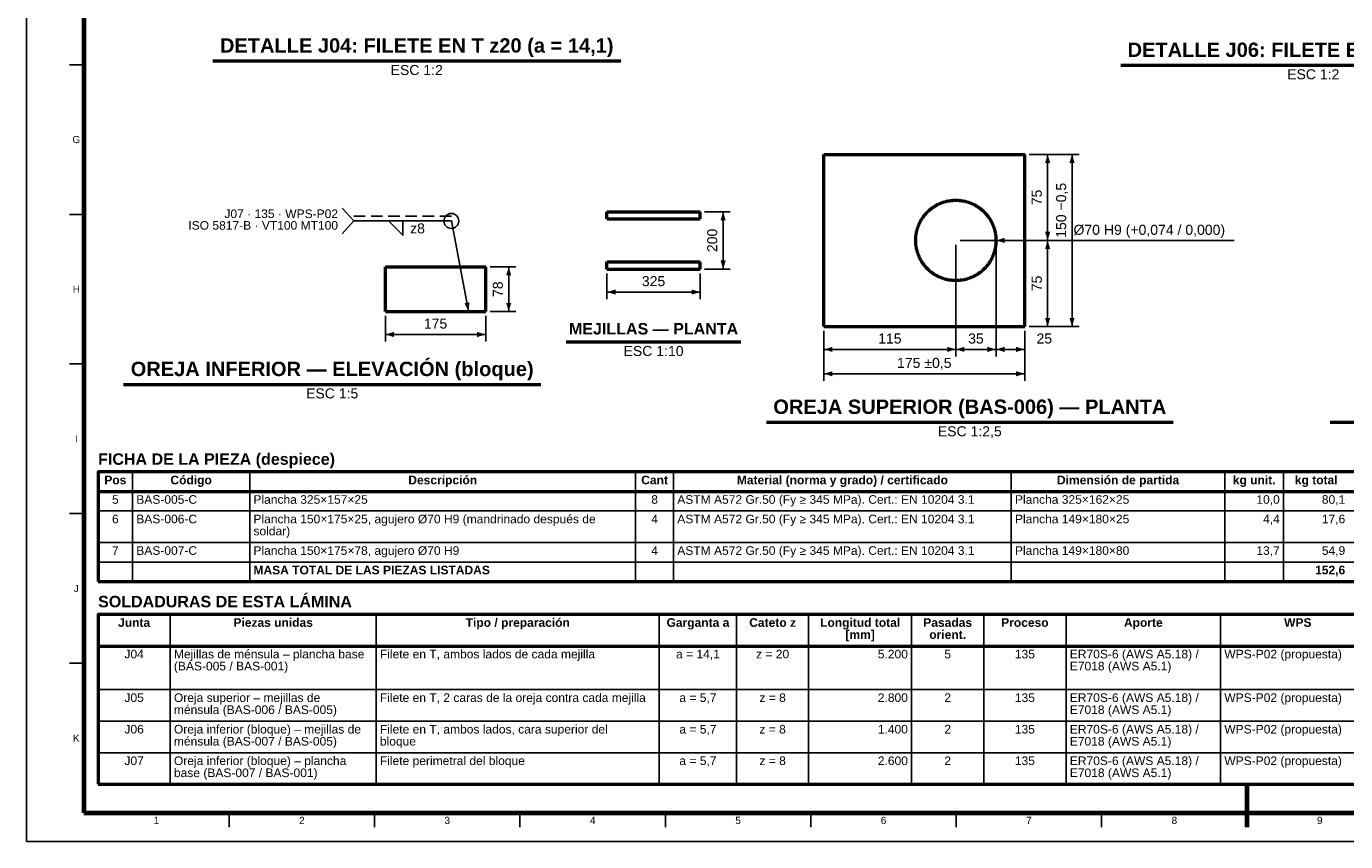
# Model space of a CAD drawing. Header units: millimetres. Extents: x 0 to 841, y 0 to 594.
# Tile 1 of 3: x 0 to 460, y 0 to 284. Entities that reach past the tile are written whole.
import ezdxf
from ezdxf.enums import TextEntityAlignment as Align

# ---------------------------------------------------------------- set-up
doc = ezdxf.new("R2010")
doc.units = ezdxf.units.MM
doc.linetypes.add('OCULTO', pattern=[6, 4, -2])
for name, color, linetype, lineweight in [('COTA', 7, 'CONTINUOUS', 25), ('FINA', 7, 'CONTINUOUS', 25), ('MARCO', 7, 'CONTINUOUS', 70), ('OCU', 7, 'OCULTO', 25), ('TXT', 7, 'CONTINUOUS', 25), ('VIS', 7, 'CONTINUOUS', 50)]:
    doc.layers.add(name, color=color, linetype=linetype, lineweight=lineweight)
doc.styles.add('STD', font='LiberationSans-Regular.ttf')
doc.styles.add('STDB', font='LiberationSans-Bold.ttf')

msp = doc.modelspace()

# ---------------------------------------------------------------- linework, layer by layer
at = {"layer": 'COTA'}
for p, q in [((349.49, 239.64), (358.49, 239.64)), ((349.49, 239.64), (366.99, 239.64)), ((355.99, 209.64), (355.99, 239.64)), ((364.49, 179.64), (364.49, 239.64)), ((114.13, 216.44), (110.13, 220.94)), ((114.13, 216.44), (110.13, 211.94)), ((148.13, 216.44), (114.13, 216.44)), ((154.13, 184.94), (148.13, 216.44)), ((236.37, 219.64), (245.37, 219.64)), ((242.87, 199.64), (242.87, 219.64)), ((323.99, 208.14), (323.99, 169.14)), ((323.99, 208.14), (323.99, 169.14)), ((325.49, 209.64), (358.49, 209.64)), ((325.49, 209.64), (358.49, 209.64)), ((337.99, 209.64), (351.99, 209.64)), ((337.99, 208.14), (337.99, 169.14)), ((337.99, 208.14), (337.99, 169.14)), ((351.99, 209.64), (408.99, 209.64)), ((355.99, 179.64), (355.99, 209.64)), ((408.99, 209.64), (420.99, 209.64)), ((161.63, 200.44), (170.63, 200.44)), ((168.13, 184.84), (168.13, 200.44)), ((202.37, 198.14), (202.37, 189.14)), ((234.87, 198.14), (234.87, 189.14)), ((236.37, 199.64), (245.37, 199.64)), ((202.37, 191.64), (234.87, 191.64)), ((161.63, 184.84), (170.63, 184.84)), ((125.13, 183.34), (125.13, 174.34)), ((160.13, 183.34), (160.13, 174.34)), ((349.49, 179.64), (358.49, 179.64)), ((349.49, 179.64), (366.99, 179.64)), ((125.13, 176.84), (160.13, 176.84)), ((277.99, 178.14), (277.99, 169.14)), ((277.99, 178.14), (277.99, 160.64)), ((347.99, 178.14), (347.99, 169.14)), ((347.99, 178.14), (347.99, 160.64)), ((277.99, 171.64), (323.99, 171.64)), ((323.99, 171.64), (337.99, 171.64)), ((337.99, 171.64), (347.99, 171.64)), ((277.99, 163.14), (347.99, 163.14))]:
    msp.add_line(p, q, dxfattribs=at)
msp.add_lwpolyline([(131.26, 216.44), (131.26, 211.44), (126.26, 216.44)], close=True, dxfattribs=at)
msp.add_circle((148.13, 216.44), 2.6, dxfattribs=at)
for points in [[(355.99, 239.64), (355.09, 236.64), (356.89, 236.64)], [(364.49, 239.64), (363.59, 236.64), (365.39, 236.64)], [(242.87, 219.64), (241.97, 216.64), (243.77, 216.64)], [(355.99, 209.64), (356.89, 212.64), (355.09, 212.64)], [(337.99, 209.64), (340.99, 208.74), (340.99, 210.54)], [(355.99, 209.64), (355.09, 206.64), (356.89, 206.64)], [(242.87, 199.64), (243.77, 202.64), (241.97, 202.64)], [(168.13, 200.44), (167.23, 197.44), (169.03, 197.44)], [(202.37, 191.64), (205.37, 190.74), (205.37, 192.54)], [(234.87, 191.64), (231.87, 192.54), (231.87, 190.74)], [(154.13, 184.94), (154.46, 188.06), (152.69, 187.72)], [(168.13, 184.84), (169.03, 187.84), (167.23, 187.84)], [(355.99, 179.64), (356.89, 182.64), (355.09, 182.64)], [(364.49, 179.64), (365.39, 182.64), (363.59, 182.64)], [(125.13, 176.84), (128.13, 175.94), (128.13, 177.74)], [(160.13, 176.84), (157.13, 177.74), (157.13, 175.94)], [(277.99, 171.64), (280.99, 170.74), (280.99, 172.54)], [(323.99, 171.64), (320.99, 172.54), (320.99, 170.74)], [(323.99, 171.64), (326.99, 170.74), (326.99, 172.54)], [(337.99, 171.64), (334.99, 172.54), (334.99, 170.74)], [(337.99, 171.64), (340.99, 170.74), (340.99, 172.54)], [(347.99, 171.64), (344.99, 172.54), (344.99, 170.74)], [(277.99, 163.14), (280.99, 162.24), (280.99, 164.04)], [(347.99, 163.14), (344.99, 164.04), (344.99, 162.24)]]:
    msp.add_solid(points, dxfattribs=at)
at = {"layer": 'FINA'}
for p, q in [((20, 270.91), (15, 270.91)), ((20, 218.73), (15, 218.73)), ((20, 166.55), (15, 166.55)), ((37.01, 128.9), (37.01, 90.7)), ((77.85, 128.9), (77.85, 90.7)), ((212.38, 128.9), (212.38, 90.7)), ((225.59, 128.9), (225.59, 90.7)), ((343.31, 128.9), (343.31, 90.7)), ((417.78, 128.9), (417.78, 90.7)), ((438.2, 128.9), (438.2, 90.7)), ((25, 122.1), (646, 122.1)), ((25, 115.3), (646, 115.3)), ((20, 114.36), (15, 114.36)), ((25, 104.3), (646, 104.3)), ((25, 97.5), (646, 97.5)), ((50.13, 79.2), (50.13, 20)), ((121.92, 79.2), (121.92, 20)), ((220.63, 79.2), (220.63, 20)), ((247.55, 79.2), (247.55, 20)), ((272.68, 79.2), (272.68, 20)), ((308.58, 79.2), (308.58, 20)), ((333.71, 79.2), (333.71, 20)), ((362.42, 79.2), (362.42, 20)), ((416.27, 79.2), (416.27, 20)), ((25, 68.2), (646, 68.2)), ((20, 62.18), (15, 62.18)), ((25, 53), (646, 53)), ((25, 42), (646, 42)), ((25, 31), (646, 31)), ((70.69, 10), (70.69, 5)), ((121.38, 10), (121.38, 5)), ((172.06, 10), (172.06, 5)), ((222.75, 10), (222.75, 5)), ((273.44, 10), (273.44, 5)), ((324.12, 10), (324.12, 5)), ((374.81, 10), (374.81, 5)), ((425.5, 10), (425.5, 5))]:
    msp.add_line(p, q, dxfattribs=at)
msp.add_lwpolyline([(0, 0), (841, 0), (841, 594), (0, 594)], close=True, dxfattribs=at)
at = {"layer": 'MARCO'}
msp.add_line((425.5, 5), (425.5, 20), dxfattribs=at)
msp.add_lwpolyline([(20, 10), (831, 10), (831, 584), (20, 584)], close=True, dxfattribs=at)
at = {"layer": 'OCU'}
msp.add_line((148.13, 218.04), (114.13, 218.04), dxfattribs=at)
at = {"layer": 'VIS'}
for p, q in [((64.96, 272.22), (207.19, 272.22)), ((381.5, 270.72), (515.65, 270.72)), ((188.15, 174.24), (249.09, 174.24)), ((33.91, 159.44), (179.27, 159.44)), ((257.98, 146.24), (399.72, 146.24)), ((454.49, 146.24), (630.14, 146.24)), ((25, 128.9), (25, 90.7)), ((25, 90.7), (646, 90.7)), ((25, 79.2), (25, 20)), ((25, 20), (646, 20))]:
    msp.add_line(p, q, dxfattribs=at)
for points in [[(277.99, 179.64), (277.99, 239.64)], [(277.99, 239.64), (347.99, 239.64)], [(347.99, 179.64), (347.99, 239.64)], [(337.99, 209.64), (337.98, 209.4), (337.98, 209.16), (337.97, 208.92), (337.95, 208.68), (337.93, 208.44), (337.91, 208.2), (337.89, 207.96), (337.85, 207.72), (337.82, 207.49), (337.78, 207.25), (337.74, 207.01), (337.69, 206.78), (337.64, 206.54), (337.58, 206.31), (337.52, 206.08), (337.46, 205.84), (337.39, 205.61), (337.32, 205.38), (337.25, 205.16), (337.17, 204.93), (337.09, 204.7), (337, 204.48), (336.91, 204.26), (336.81, 204.04), (336.72, 203.82), (336.61, 203.6), (336.51, 203.38), (336.4, 203.17), (336.29, 202.96), (336.17, 202.75), (336.05, 202.54), (335.93, 202.33), (335.8, 202.13), (335.67, 201.93), (335.53, 201.73), (335.4, 201.53), (335.26, 201.34), (335.11, 201.14), (334.96, 200.95), (334.81, 200.77), (334.66, 200.58), (334.5, 200.4), (334.34, 200.22), (334.18, 200.04), (334.01, 199.87), (333.84, 199.7), (333.67, 199.53), (333.5, 199.37), (333.32, 199.21), (333.14, 199.05), (332.95, 198.89), (332.77, 198.74), (332.58, 198.59), (332.39, 198.44), (332.2, 198.3), (332, 198.16), (331.8, 198.03), (331.6, 197.89), (331.4, 197.76), (331.19, 197.64), (330.99, 197.52), (330.78, 197.4), (330.57, 197.28), (330.35, 197.17), (330.14, 197.07), (329.92, 196.96), (329.7, 196.86), (329.48, 196.77), (329.26, 196.67), (329.04, 196.58), (328.81, 196.5), (328.59, 196.42), (328.36, 196.34), (328.13, 196.27), (327.9, 196.2), (327.67, 196.13), (327.44, 196.07), (327.2, 196.02), (326.97, 195.96), (326.73, 195.91), (326.5, 195.87), (326.26, 195.83), (326.02, 195.79), (325.78, 195.76), (325.55, 195.73), (325.31, 195.7), (325.07, 195.68), (324.83, 195.67), (324.59, 195.65), (324.35, 195.65), (324.11, 195.64), (323.87, 195.64), (323.63, 195.65), (323.39, 195.65), (323.15, 195.67), (322.91, 195.68), (322.67, 195.7), (322.43, 195.73), (322.19, 195.76), (321.95, 195.79), (321.71, 195.83), (321.48, 195.87), (321.24, 195.91), (321.01, 195.96), (320.77, 196.02), (320.54, 196.07), (320.3, 196.13), (320.07, 196.2), (319.84, 196.27), (319.61, 196.34), (319.39, 196.42), (319.16, 196.5), (318.94, 196.58), (318.71, 196.67), (318.49, 196.77), (318.27, 196.86), (318.05, 196.96), (317.83, 197.07), (317.62, 197.17), (317.41, 197.28), (317.2, 197.4), (316.99, 197.52), (316.78, 197.64), (316.57, 197.76), (316.37, 197.89), (316.17, 198.03), (315.97, 198.16), (315.78, 198.3), (315.58, 198.44), (315.39, 198.59), (315.2, 198.74), (315.02, 198.89), (314.83, 199.05), (314.65, 199.21), (314.48, 199.37), (314.3, 199.53), (314.13, 199.7), (313.96, 199.87), (313.79, 200.04), (313.63, 200.22), (313.47, 200.4), (313.31, 200.58), (313.16, 200.77), (313.01, 200.95), (312.86, 201.14), (312.72, 201.34), (312.58, 201.53), (312.44, 201.73), (312.3, 201.93), (312.17, 202.13), (312.05, 202.33), (311.92, 202.54), (311.8, 202.75), (311.69, 202.96), (311.57, 203.17), (311.46, 203.38), (311.36, 203.6), (311.26, 203.82), (311.16, 204.04), (311.06, 204.26), (310.97, 204.48), (310.89, 204.7), (310.8, 204.93), (310.72, 205.16), (310.65, 205.38), (310.58, 205.61), (310.51, 205.84), (310.45, 206.08), (310.39, 206.31), (310.33, 206.54), (310.28, 206.78), (310.24, 207.01), (310.19, 207.25), (310.15, 207.49), (310.12, 207.72), (310.09, 207.96), (310.06, 208.2), (310.04, 208.44), (310.02, 208.68), (310, 208.92), (309.99, 209.16), (309.99, 209.4), (309.99, 209.64), (309.99, 209.88), (309.99, 210.12), (310, 210.36), (310.02, 210.6), (310.04, 210.84), (310.06, 211.08), (310.09, 211.32), (310.12, 211.56), (310.15, 211.8), (310.19, 212.03), (310.24, 212.27), (310.28, 212.51), (310.33, 212.74), (310.39, 212.97), (310.45, 213.21), (310.51, 213.44), (310.58, 213.67), (310.65, 213.9), (310.72, 214.13), (310.8, 214.35), (310.89, 214.58), (310.97, 214.8), (311.06, 215.03), (311.16, 215.25), (311.26, 215.47), (311.36, 215.69), (311.46, 215.9), (311.57, 216.11), (311.69, 216.33), (311.8, 216.54), (311.92, 216.75), (312.05, 216.95), (312.17, 217.16), (312.3, 217.36), (312.44, 217.56), (312.58, 217.75), (312.72, 217.95), (312.86, 218.14), (313.01, 218.33), (313.16, 218.52), (313.31, 218.7), (313.47, 218.88), (313.63, 219.06), (313.79, 219.24), (313.96, 219.41), (314.13, 219.58), (314.3, 219.75), (314.48, 219.92), (314.65, 220.08), (314.83, 220.24), (315.02, 220.39), (315.2, 220.54), (315.39, 220.69), (315.58, 220.84), (315.78, 220.98), (315.97, 221.12), (316.17, 221.26), (316.37, 221.39), (316.57, 221.52), (316.78, 221.64), (316.99, 221.77), (317.2, 221.88), (317.41, 222), (317.62, 222.11), (317.83, 222.22), (318.05, 222.32), (318.27, 222.42), (318.49, 222.52), (318.71, 222.61), (318.94, 222.7), (319.16, 222.78), (319.39, 222.86), (319.61, 222.94), (319.84, 223.01), (320.07, 223.08), (320.3, 223.15), (320.54, 223.21), (320.77, 223.27), (321.01, 223.32), (321.24, 223.37), (321.48, 223.41), (321.71, 223.46), (321.95, 223.49), (322.19, 223.53), (322.43, 223.55), (322.67, 223.58), (322.91, 223.6), (323.15, 223.62), (323.39, 223.63), (323.63, 223.64), (323.87, 223.64), (324.11, 223.64), (324.35, 223.64), (324.59, 223.63), (324.83, 223.62), (325.07, 223.6), (325.31, 223.58), (325.55, 223.55), (325.78, 223.53), (326.02, 223.49), (326.26, 223.46), (326.5, 223.41), (326.73, 223.37), (326.97, 223.32), (327.2, 223.27), (327.44, 223.21), (327.67, 223.15), (327.9, 223.08), (328.13, 223.01), (328.36, 222.94), (328.59, 222.86), (328.81, 222.78), (329.04, 222.7), (329.26, 222.61), (329.48, 222.52), (329.7, 222.42), (329.92, 222.32), (330.14, 222.22), (330.35, 222.11), (330.57, 222), (330.78, 221.88), (330.99, 221.77), (331.19, 221.64), (331.4, 221.52), (331.6, 221.39), (331.8, 221.26), (332, 221.12), (332.2, 220.98), (332.39, 220.84), (332.58, 220.69), (332.77, 220.54), (332.95, 220.39), (333.14, 220.24), (333.32, 220.08), (333.5, 219.92), (333.67, 219.75), (333.84, 219.58), (334.01, 219.41), (334.18, 219.24), (334.34, 219.06), (334.5, 218.88), (334.66, 218.7), (334.81, 218.52), (334.96, 218.33), (335.11, 218.14), (335.26, 217.95), (335.4, 217.75), (335.53, 217.56), (335.67, 217.36), (335.8, 217.16), (335.93, 216.95), (336.05, 216.75), (336.17, 216.54), (336.29, 216.33), (336.4, 216.11), (336.51, 215.9), (336.61, 215.69), (336.72, 215.47), (336.81, 215.25), (336.91, 215.03), (337, 214.8), (337.09, 214.58), (337.17, 214.35), (337.25, 214.13), (337.32, 213.9), (337.39, 213.67), (337.46, 213.44), (337.52, 213.21), (337.58, 212.97), (337.64, 212.74), (337.69, 212.51), (337.74, 212.27), (337.78, 212.03), (337.82, 211.8), (337.85, 211.56), (337.89, 211.32), (337.91, 211.08), (337.93, 210.84), (337.95, 210.6), (337.97, 210.36), (337.98, 210.12), (337.98, 209.88), (337.99, 209.64)], [(202.37, 217.14), (202.37, 219.64)], [(202.37, 219.64), (234.87, 219.64)], [(202.37, 217.14), (234.87, 217.14)], [(234.87, 217.14), (234.87, 219.64)], [(125.13, 184.84), (125.13, 200.44)], [(125.13, 200.44), (160.13, 200.44)], [(160.13, 184.84), (160.13, 200.44)], [(202.37, 199.64), (202.37, 202.14)], [(202.37, 202.14), (234.87, 202.14)], [(202.37, 199.64), (234.87, 199.64)], [(234.87, 199.64), (234.87, 202.14)], [(125.13, 184.84), (160.13, 184.84)], [(277.99, 179.64), (347.99, 179.64)]]:
    msp.add_lwpolyline(points, dxfattribs=at)
for points in [[(25, 122.1), (646, 122.1), (646, 128.9), (25, 128.9)], [(25, 68.2), (646, 68.2), (646, 79.2), (25, 79.2)]]:
    msp.add_lwpolyline(points, close=True, dxfattribs=at)

# ---------------------------------------------------------------- texts
at = {"layer": 'TXT'}
for s, height, style, p in [('DETALLE J04: FILETE EN T z20 (a = 14,1)', 5, 'STDB', (136.07, 273.62)), ('DETALLE J06: FILETE EN T z8 (a = 5,7)', 5, 'STDB', (448.57, 272.12)), ('325', 3.5, 'STD', (218.62, 192.64)), ('175', 3.5, 'STD', (142.63, 177.84)), ('MEJILLAS — PLANTA', 4, 'STDB', (218.62, 175.64)), ('115', 3.5, 'STD', (300.99, 172.64)), ('35', 3.5, 'STD', (330.99, 172.64)), ('25', 3.5, 'STD', (354.82, 172.64)), ('OREJA INFERIOR — ELEVACIÓN (bloque)', 5, 'STDB', (106.59, 160.84)), ('175 ±0,5', 3.5, 'STD', (312.99, 164.14)), ('OREJA SUPERIOR (BAS-006) — PLANTA', 5, 'STDB', (328.85, 147.64))]:
    msp.add_text(s, height=height, dxfattribs=dict(at, style=style)).set_placement(p, align=Align.BOTTOM_CENTER)
at = {"layer": 'TXT', "style": 'STD'}
for s, p in [('ESC 1:2', (136.07, 270.82)), ('ESC 1:2', (448.57, 269.32)), ('ESC 1:10', (218.62, 172.84)), ('ESC 1:5', (106.59, 158.04)), ('ESC 1:2,5', (328.85, 144.84))]:
    msp.add_text(s, height=3.5, dxfattribs=at).set_placement(p, align=Align.TOP_CENTER)
at = {"layer": 'TXT'}
for s, height, style, p in [('G', 2.5, 'STD', (17.4, 244.82)), ('H', 2.5, 'STD', (17.4, 192.64)), ('I', 2.5, 'STD', (17.4, 140.45)), ('Pos', 3, 'STDB', (31.01, 126.1)), ('Código', 3, 'STDB', (57.43, 126.1)), ('Descripción', 3, 'STDB', (145.12, 126.1)), ('Cant', 3, 'STDB', (218.99, 126.1)), ('Material (norma y grado) / certificado', 3, 'STDB', (284.45, 126.1)), ('Dimensión de partida', 3, 'STDB', (380.54, 126.1)), ('kg unit.', 3, 'STDB', (427.99, 126.1)), ('kg total', 3, 'STDB', (449.61, 126.1)), ('5', 3, 'STD', (31.01, 119.3)), ('8', 3, 'STD', (218.99, 119.3)), ('6', 3, 'STD', (31.01, 112.5)), ('4', 3, 'STD', (218.99, 112.5)), ('7', 3, 'STD', (31.01, 101.5)), ('4', 3, 'STD', (218.99, 101.5)), ('J', 2.5, 'STD', (17.4, 88.27)), ('Tipo / preparación', 3, 'STDB', (171.28, 76.4)), ('Junta', 3, 'STDB', (37.56, 76.4)), ('Piezas unidas', 3, 'STDB', (86.02, 76.4)), ('Garganta a', 3, 'STDB', (234.09, 76.4)), ('Cateto z', 3, 'STDB', (260.12, 76.4)), ('Longitud total', 3, 'STDB', (290.63, 76.4)), ('[mm]', 3, 'STDB', (290.63, 72.2)), ('Pasadas', 3, 'STDB', (321.14, 76.4)), ('orient.', 3, 'STDB', (321.14, 72.2)), ('Proceso', 3, 'STDB', (348.06, 76.4)), ('Aporte', 3, 'STDB', (389.34, 76.4)), ('WPS', 3, 'STDB', (443.19, 76.4)), ('J04', 3, 'STD', (37.56, 65.4)), ('a = 14,1', 3, 'STD', (234.09, 65.4)), ('z = 20', 3, 'STD', (260.12, 65.4)), ('5', 3, 'STD', (321.14, 65.4)), ('135', 3, 'STD', (348.06, 65.4)), ('J05', 3, 'STD', (37.56, 50.2)), ('a = 5,7', 3, 'STD', (234.09, 50.2)), ('z = 8', 3, 'STD', (260.12, 50.2)), ('2', 3, 'STD', (321.14, 50.2)), ('135', 3, 'STD', (348.06, 50.2)), ('K', 2.5, 'STD', (17.4, 36.09)), ('J06', 3, 'STD', (37.56, 39.2)), ('a = 5,7', 3, 'STD', (234.09, 39.2)), ('z = 8', 3, 'STD', (260.12, 39.2)), ('2', 3, 'STD', (321.14, 39.2)), ('135', 3, 'STD', (348.06, 39.2)), ('J07', 3, 'STD', (37.56, 28.2)), ('a = 5,7', 3, 'STD', (234.09, 28.2)), ('z = 8', 3, 'STD', (260.12, 28.2)), ('2', 3, 'STD', (321.14, 28.2)), ('135', 3, 'STD', (348.06, 28.2)), ('1', 2.5, 'STD', (45.34, 7.4)), ('2', 2.5, 'STD', (96.03, 7.4)), ('3', 2.5, 'STD', (146.72, 7.4)), ('4', 2.5, 'STD', (197.41, 7.4)), ('5', 2.5, 'STD', (248.09, 7.4)), ('6', 2.5, 'STD', (298.78, 7.4)), ('7', 2.5, 'STD', (349.47, 7.4)), ('8', 2.5, 'STD', (400.16, 7.4)), ('9', 2.5, 'STD', (450.84, 7.4))]:
    msp.add_text(s, height=height, dxfattribs=dict(at, style=style)).set_placement(p, align=Align.MIDDLE_CENTER)
at = {"layer": 'TXT', "style": 'STD'}
for s, p in [('75', (354.99, 224.64)), ('150 −0,5', (363.49, 220.14)), ('200', (241.87, 209.64)), ('78', (167.13, 192.64)), ('75', (354.99, 194.64))]:
    msp.add_text(s, height=3.5, rotation=90, dxfattribs=at).set_placement(p, align=Align.BOTTOM_CENTER)
for s, p in [('ISO 5817-B · VT100 MT100', (108.63, 216.39)), ('J07 · 135 · WPS-P02', (108.63, 220.44))]:
    msp.add_text(s, height=3, dxfattribs=at).set_placement(p, align=Align.TOP_RIGHT)
at = {"layer": 'TXT'}
for s, height, style, p in [('z8', 3.5, 'STD', (133.76, 213.84)), ('BAS-005-C', 3, 'STD', (38.31, 119.3)), ('Plancha 325×157×25', 3, 'STD', (79.15, 119.3)), ('ASTM A572 Gr.50 (Fy ≥ 345 MPa). Cert.: EN 10204 3.1', 3, 'STD', (226.89, 119.3)), ('Plancha 325×162×25', 3, 'STD', (344.61, 119.3)), ('BAS-006-C', 3, 'STD', (38.31, 112.5)), ('Plancha 150×175×25, agujero Ø70 H9 (mandrinado después de', 3, 'STD', (79.15, 112.5)), ('ASTM A572 Gr.50 (Fy ≥ 345 MPa). Cert.: EN 10204 3.1', 3, 'STD', (226.89, 112.5)), ('Plancha 149×180×25', 3, 'STD', (344.61, 112.5)), ('soldar)', 3, 'STD', (79.15, 108.3)), ('BAS-007-C', 3, 'STD', (38.31, 101.5)), ('Plancha 150×175×78, agujero Ø70 H9', 3, 'STD', (79.15, 101.5)), ('ASTM A572 Gr.50 (Fy ≥ 345 MPa). Cert.: EN 10204 3.1', 3, 'STD', (226.89, 101.5)), ('Plancha 149×180×80', 3, 'STD', (344.61, 101.5)), ('MASA TOTAL DE LAS PIEZAS LISTADAS', 3, 'STDB', (79.15, 94.7)), ('Mejillas de ménsula – plancha base', 3, 'STD', (51.43, 65.4)), ('Filete en T, ambos lados de cada mejilla', 3, 'STD', (123.22, 65.4)), ('ER70S-6 (AWS A5.18) /', 3, 'STD', (363.72, 65.4)), ('WPS-P02 (propuesta)', 3, 'STD', (417.57, 65.4)), ('(BAS-005 / BAS-001)', 3, 'STD', (51.43, 61.2)), ('E7018 (AWS A5.1)', 3, 'STD', (363.72, 61.2)), ('Oreja superior – mejillas de', 3, 'STD', (51.43, 50.2)), ('Filete en T, 2 caras de la oreja contra cada mejilla', 3, 'STD', (123.22, 50.2)), ('ER70S-6 (AWS A5.18) /', 3, 'STD', (363.72, 50.2)), ('WPS-P02 (propuesta)', 3, 'STD', (417.57, 50.2)), ('ménsula (BAS-006 / BAS-005)', 3, 'STD', (51.43, 46)), ('E7018 (AWS A5.1)', 3, 'STD', (363.72, 46)), ('Oreja inferior (bloque) – mejillas de', 3, 'STD', (51.43, 39.2)), ('ménsula (BAS-007 / BAS-005)', 3, 'STD', (51.43, 35)), ('Filete en T, ambos lados, cara superior del', 3, 'STD', (123.22, 39.2)), ('ER70S-6 (AWS A5.18) /', 3, 'STD', (363.72, 39.2)), ('E7018 (AWS A5.1)', 3, 'STD', (363.72, 35)), ('WPS-P02 (propuesta)', 3, 'STD', (417.57, 39.2)), ('bloque', 3, 'STD', (123.22, 35)), ('Oreja inferior (bloque) – plancha', 3, 'STD', (51.43, 28.2)), ('Filete perimetral del bloque', 3, 'STD', (123.22, 28.2)), ('ER70S-6 (AWS A5.18) /', 3, 'STD', (363.72, 28.2)), ('WPS-P02 (propuesta)', 3, 'STD', (417.57, 28.2)), ('base (BAS-007 / BAS-001)', 3, 'STD', (51.43, 24)), ('E7018 (AWS A5.1)', 3, 'STD', (363.72, 24))]:
    msp.add_text(s, height=height, dxfattribs=dict(at, style=style)).set_placement(p, align=Align.MIDDLE_LEFT)
at = {"layer": 'TXT', "style": 'STD'}
msp.add_text('Ø70 H9 (+0,074 / 0,000)', height=3.5, dxfattribs=at).set_placement((364.99, 210.54), align=Align.BOTTOM_LEFT)
at = {"layer": 'TXT', "style": 'STDB'}
for s, p in [('FICHA DE LA PIEZA (despiece)', (25, 135.4)), ('SOLDADURAS DE ESTA LÁMINA', (25, 85.7))]:
    msp.add_text(s, height=4, dxfattribs=at).set_placement(p, align=Align.TOP_LEFT)
at = {"layer": 'TXT'}
for s, style, p in [('10,0', 'STD', (436.9, 119.3)), ('80,1', 'STD', (459.72, 119.3)), ('4,4', 'STD', (436.9, 112.5)), ('17,6', 'STD', (459.72, 112.5)), ('13,7', 'STD', (436.9, 101.5)), ('54,9', 'STD', (459.72, 101.5)), ('152,6', 'STDB', (459.72, 94.7)), ('5.200', 'STD', (307.28, 65.4)), ('2.800', 'STD', (307.28, 50.2)), ('1.400', 'STD', (307.28, 39.2)), ('2.600', 'STD', (307.28, 28.2))]:
    msp.add_text(s, height=3, dxfattribs=dict(at, style=style)).set_placement(p, align=Align.MIDDLE_RIGHT)

doc.saveas('drawing.dxf')
